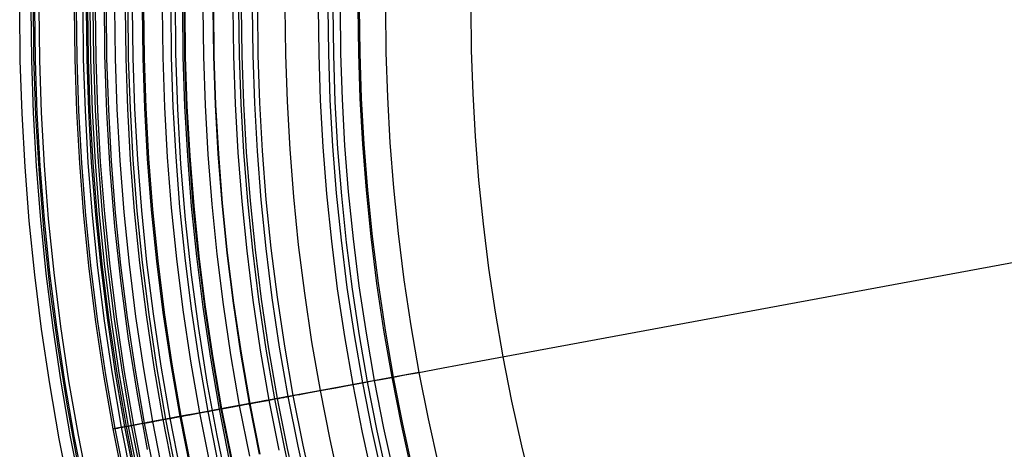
# Model space of a CAD drawing. Header units: millimetres. Extents: x -14 to 488, y -50 to 50.
# Tile 7 of 256: x 56 to 77, y -9 to 0. Entities that reach past the tile are written whole.
import ezdxf

# ---------------------------------------------------------------- set-up
doc = ezdxf.new("R2010")
doc.units = ezdxf.units.MM
doc.header["$MEASUREMENT"] = 0
doc.layers.add('Default', color=7, linetype='Continuous')

msp = doc.modelspace()

# ---------------------------------------------------------------- linework, layer by layer
at = {"layer": 'Default'}
for points in [[(58.91640678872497, 16.57342050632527), (58.50353097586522, 15.35367733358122), (58.12231969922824, 14.12358586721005), (57.77302872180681, 12.88391395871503), (57.455885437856, 11.63554118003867), (57.1711101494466, 10.37937503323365), (56.91892315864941, 9.116323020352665), (56.70060610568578, 7.854046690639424), (56.51485030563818, 6.586652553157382), (56.36175680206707, 5.31493768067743), (56.24142663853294, 4.039699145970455), (56.15469914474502, 2.775219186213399), (56.10017585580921, 1.508902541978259), (56.077885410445, 0.2415819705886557), (56.08785644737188, -1.02590977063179), (56.12919900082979, -2.273042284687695), (56.20177977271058, -3.518748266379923), (56.3055437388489, -4.762242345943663), (56.4404358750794, -6.002739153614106), (56.60270614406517, -7.214366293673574), (56.79466798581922, -8.421641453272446), (57.01618993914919, -9.623843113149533)], [(60.33087960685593, 16.07415384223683), (59.93044148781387, 14.89115487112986), (59.56071402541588, 13.69811934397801), (59.22194527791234, 12.49579198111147), (58.91435578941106, 11.28502585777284), (58.63815922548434, 10.06670113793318), (58.39356925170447, 8.841697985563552), (58.18182889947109, 7.617447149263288), (58.00166890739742, 6.388232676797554), (57.85318727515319, 5.154827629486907), (57.73648200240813, 3.918005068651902), (57.65236713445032, 2.691616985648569), (57.59948633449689, 1.463447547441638), (57.5778673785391, 0.2343044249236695), (57.58753804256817, -0.9950047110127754), (57.62763517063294, -2.204567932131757), (57.6980294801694, -3.412747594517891), (57.79866760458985, -4.618781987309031), (57.92949617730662, -5.821909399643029), (58.08687812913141, -6.997036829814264), (58.27305720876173, -8.167943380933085), (58.48790591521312, -9.33392926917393)], [(60.33087960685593, 16.07415384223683), (59.93044148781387, 14.89115487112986), (59.56071402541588, 13.69811934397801), (59.22194527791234, 12.49579198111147), (58.91435578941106, 11.28502585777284), (58.63815922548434, 10.06670113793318), (58.39356925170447, 8.841697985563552), (58.18182889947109, 7.617447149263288), (58.00166890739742, 6.388232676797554), (57.85318727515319, 5.154827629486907), (57.73648200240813, 3.918005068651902), (57.65236713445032, 2.691616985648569), (57.59948633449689, 1.463447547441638), (57.5778673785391, 0.2343044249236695), (57.58753804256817, -0.9950047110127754), (57.62763517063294, -2.204567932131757), (57.6980294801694, -3.412747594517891), (57.79866760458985, -4.618781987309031), (57.92949617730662, -5.821909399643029), (58.08687812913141, -6.997036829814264), (58.27305720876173, -8.167943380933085), (58.48790591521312, -9.33392926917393)], [(61.74535242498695, 15.57488717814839), (61.35735199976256, 14.4286324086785), (60.99910835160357, 13.27265282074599), (60.67086183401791, 12.10767000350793), (60.37282614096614, 10.93451053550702), (60.10520830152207, 9.754027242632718), (59.86821534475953, 8.56707295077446), (59.66305169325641, 7.380847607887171), (59.48848750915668, 6.189812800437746), (59.34461774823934, 4.994717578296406), (59.23153736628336, 3.796310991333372), (59.15003512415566, 2.608014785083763), (59.0987968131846, 1.417992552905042), (59.07784934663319, 0.2270268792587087), (59.08721963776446, -0.9640996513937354), (59.12607134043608, -2.136093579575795), (59.1942791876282, -3.306746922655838), (59.29179147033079, -4.475321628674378), (59.4185564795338, -5.641079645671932), (59.57105011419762, -6.779707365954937), (59.7514464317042, -7.914245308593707), (59.959621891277, -9.044015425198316), (60.19545295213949, -10.16833966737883)], [(60.87359891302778, -9.43460706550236), (60.66269331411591, -8.365829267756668), (60.47843317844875, -7.300214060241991), (60.32039538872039, -6.238653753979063), (60.18812247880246, -5.18200674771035), (60.08112528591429, -4.131096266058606), (59.99888562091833, -3.086709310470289), (59.94085893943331, -2.049595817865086), (59.90647699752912, -1.020468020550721), (59.89515047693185, 2.369244e-10)], [(61.27723283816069, -9.349976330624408), (61.06821911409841, -8.290785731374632), (60.88561183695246, -7.23472935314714), (60.7289916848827, -6.182691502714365), (60.59790529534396, -5.135522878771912), (60.49186789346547, -4.094039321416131), (60.41036593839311, -3.059020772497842), (60.35285977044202, -2.031210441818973), (60.31878624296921, -1.011314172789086), (60.30756132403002, 2.9643e-11)], [(62.0150566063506, -10.29355281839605), (61.78192246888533, -9.24415704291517), (61.57527427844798, -8.196953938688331), (61.39473367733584, -7.152849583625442), (61.23988608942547, -6.112718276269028), (61.11028328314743, -5.077401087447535), (61.00544597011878, -4.047704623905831), (60.92486642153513, -3.024400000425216), (60.8680110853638, -2.008222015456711), (60.83432318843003, -0.999868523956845), (60.82322530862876, 5.98522e-11)], [(62.58193730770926, -10.16049736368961), (62.3518166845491, -9.124666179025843), (62.14783964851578, -8.090999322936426), (61.96963273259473, -7.060391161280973), (61.8167867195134, -6.033704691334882), (61.68885917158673, -5.011770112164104), (61.58537699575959, -3.995383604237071), (61.50583902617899, -2.985306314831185), (61.44971860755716, -1.982263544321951), (61.41646616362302, -0.9869441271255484), (61.40551173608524, 9.41877e-11)], [(63.26618680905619, -9.99989368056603), (63.03970362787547, -8.9804355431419), (62.83895079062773, -7.96310752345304), (62.66356073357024, -6.948789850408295), (62.51313070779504, -5.938331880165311), (62.38722526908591, -4.93255068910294), (62.28537880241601, -3.932229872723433), (62.20709806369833, -2.938118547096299), (62.15186472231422, -1.950930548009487), (62.11913788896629, -0.9713438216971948), (62.10835661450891, 1.279265e-10)], [(63.46697221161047, -9.952766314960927), (63.24155639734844, -8.93811266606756), (63.04174966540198, -7.925579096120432), (62.86718618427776, -6.916041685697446), (62.71746510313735, -5.910345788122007), (62.59215302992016, -4.90930462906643), (62.49078654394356, -3.91369811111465), (62.41287472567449, -2.924271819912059), (62.35790168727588, -1.941736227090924), (62.32532908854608, -0.9667660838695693), (62.31459862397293, 1.9126487e-09)], [(62.41041629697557, 1.9181929e-09), (62.42176128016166, -0.9939708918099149), (62.45587220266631, -1.987419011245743), (62.51270165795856, -2.979826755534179), (62.59220223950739, -3.970676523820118), (62.69432654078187, -4.959450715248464), (62.819027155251, -5.945631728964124), (62.96625667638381, -6.928701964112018), (63.13596769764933, -7.908143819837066), (63.34023174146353, -8.941914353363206), (63.56954310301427, -9.970416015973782)], [(62.56262649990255, 1.935108e-09), (62.57329586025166, -0.9612608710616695), (62.60568297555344, -1.930679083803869), (62.66034297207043, -2.907619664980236), (62.73781112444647, -3.891411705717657), (62.83860038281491, -4.881348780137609), (62.96319887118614, -5.876689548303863), (63.11206737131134, -6.876658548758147), (63.28563680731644, -7.88044718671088), (63.48430574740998, -8.887214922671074), (63.70843793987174, -9.896090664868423)], [(64.0822318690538, -9.808355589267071), (63.86008674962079, -8.80842416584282), (63.66317913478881, -7.810582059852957), (63.49114850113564, -6.815692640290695), (63.34359981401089, -5.824588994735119), (63.22010596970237, -4.838072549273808), (63.1202102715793, -3.856911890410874), (63.04342892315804, -2.88184178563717), (62.98925352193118, -1.913562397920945), (62.95715353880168, -0.9527386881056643), (62.94657876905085, 1.917952e-09)], [(64.11140311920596, -9.801508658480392), (63.88941307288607, -8.80227525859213), (63.69264291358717, -7.805129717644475), (63.52073236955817, -6.810934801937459), (63.3732866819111, -5.820523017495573), (63.24987904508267, -4.834695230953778), (63.15005308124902, -3.854219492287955), (63.07332533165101, -2.879830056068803), (63.01918774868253, -1.912226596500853), (62.98711017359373, -0.9520736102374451), (62.97654278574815, 1.562522e-10)], [(63.52257876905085, 1.8922148e-09), (63.53301163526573, -0.9399538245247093), (63.56468086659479, -1.887884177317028), (63.61812928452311, -2.843170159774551), (63.69388029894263, -3.805155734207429), (63.79243549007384, -4.773150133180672), (63.9142721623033, -5.746428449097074), (64.05984088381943, -6.724232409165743), (64.22956302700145, -7.705771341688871), (64.42382832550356, -8.690223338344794), (64.6429924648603, -9.676736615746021)], [(66.64033909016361, -10.20828402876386), (66.40640973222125, -9.262835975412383), (66.19661984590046, -8.318518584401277), (66.01066380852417, -7.37617430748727), (65.84820114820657, -6.436618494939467), (65.70885880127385, -5.500637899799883), (65.5922334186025, -4.568989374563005), (65.49789370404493, -3.642398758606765), (65.42538276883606, -2.721559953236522), (65.37422048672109, -1.807134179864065), (65.34390583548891, -0.8997494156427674), (65.33391921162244, 1.772949e-10)], [(66.64033909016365, -10.20828402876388), (66.40640973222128, -9.262835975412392), (66.19661984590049, -8.318518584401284), (66.0106638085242, -7.376174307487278), (65.8482011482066, -6.436618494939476), (65.70885880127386, -5.500637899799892), (65.59223341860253, -4.568989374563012), (65.49789370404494, -3.64239875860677), (65.42538276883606, -2.721559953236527), (65.3742204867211, -1.807134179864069), (65.34390583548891, -0.89974941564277), (65.33391921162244, 1.772949e-10)], [(56.85885814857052, -10.27638581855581), (56.6291350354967, -9.112249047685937), (56.42843475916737, -7.951557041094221), (56.25629645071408, -6.795281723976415), (56.11222182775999, -5.644358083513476), (55.99567808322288, -4.499682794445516), (55.90610079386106, -3.362113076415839), (55.84289682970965, -2.232465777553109), (55.80544724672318, -1.111516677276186), (55.79311014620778, -6.1e-15)], [(57.09779775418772, -10.22628687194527), (56.86919457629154, -9.067825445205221), (56.66947274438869, -7.912791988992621), (56.49817363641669, -6.762153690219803), (56.35480139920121, -5.616840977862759), (56.23882582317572, -4.477746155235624), (56.14968523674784, -3.345722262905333), (56.08678940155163, -2.221582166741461), (56.04952239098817, -1.106097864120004), (56.03724543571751, -6.1e-15)], [(57.17344428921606, -10.21042591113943), (56.94519567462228, -9.053761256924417), (56.74578361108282, -7.900519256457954), (56.57475018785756, -6.751665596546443), (56.43160032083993, -5.608129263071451), (56.31580462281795, -4.470801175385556), (56.2268022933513, -3.340533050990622), (56.16400400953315, -2.218136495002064), (56.12679480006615, -1.104382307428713), (56.11453688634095, -6.1e-15)], [(57.26091742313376, -10.192085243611), (57.03307880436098, -9.037498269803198), (56.83402493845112, -7.886327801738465), (56.66329873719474, -6.739537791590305), (56.52040600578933, -5.598055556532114), (56.40481830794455, -4.462770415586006), (56.31597585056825, -3.334532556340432), (56.25329036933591, -2.214152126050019), (56.21614799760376, -1.102398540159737), (56.20391210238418, -6.1e-15)], [(57.99376211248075, -10.03842822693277), (57.76935841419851, -8.901247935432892), (57.5733055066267, -7.767432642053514), (57.40515319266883, -6.637931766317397), (57.26441472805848, -5.513658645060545), (57.1505696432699, -4.395489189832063), (57.06306658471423, -3.284260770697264), (57.00132615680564, -2.180771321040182), (56.96474374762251, -1.085778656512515), (56.95269232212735, -6.4e-15)], [(58.0329815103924, -10.03020501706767), (57.80876163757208, -8.893956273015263), (57.61286933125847, -7.761069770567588), (57.44485476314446, -6.632494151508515), (57.30423158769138, -5.509142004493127), (57.19047976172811, -4.391888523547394), (57.10304838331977, -3.281570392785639), (57.04135853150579, -2.178984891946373), (57.00480608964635, -1.084889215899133), (56.99276453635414, -6.1e-15)], [(58.17023220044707, -10.00142738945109), (57.94665563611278, -8.868438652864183), (57.75132536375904, -7.738802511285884), (57.5837928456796, -6.613464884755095), (57.44357313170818, -5.493335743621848), (57.33014767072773, -4.379287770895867), (57.2429671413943, -3.27215525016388), (57.18145428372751, -2.172733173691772), (57.14500671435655, -1.081776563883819), (57.13299970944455, -5.9e-15)], [(58.23963543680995, -9.986875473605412), (58.01638417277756, -8.85553521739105), (57.82133810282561, -7.727542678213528), (57.654049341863, -6.603842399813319), (57.5140336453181, -5.485343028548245), (57.40077321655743, -4.372915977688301), (57.31371953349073, -3.267394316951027), (57.25229617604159, -2.169571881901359), (57.21590163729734, -1.080202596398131), (57.20391210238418, -6e-15)], [(58.27101776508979, -9.980295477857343), (58.04791359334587, -8.84970062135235), (57.85299603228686, -7.722451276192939), (57.68581749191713, -6.59949136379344), (57.54589404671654, -5.48172893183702), (57.43270824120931, -4.370034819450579), (57.34571191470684, -3.265241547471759), (57.28432902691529, -2.168142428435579), (57.24795846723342, -1.079490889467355), (57.23597683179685, -5.9e-15)], [(58.31633499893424, -9.970793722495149), (58.09344323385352, -8.841275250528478), (57.89871124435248, -7.71509910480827), (57.73169186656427, -6.593208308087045), (57.59190163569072, -5.476510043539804), (57.47882358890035, -4.365874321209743), (57.39191008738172, -3.262132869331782), (57.33058563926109, -2.16607824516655), (57.29424970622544, -1.078463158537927), (57.28227947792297, -6e-15)], [(58.38122627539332, -9.957187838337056), (58.1586386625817, -8.82921067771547), (57.964172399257, -7.704571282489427), (57.79738093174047, -6.584211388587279), (57.65778145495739, -5.469036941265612), (57.54485771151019, -4.359916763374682), (57.45806280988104, -3.257681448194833), (57.39682204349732, -2.163122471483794), (57.3605356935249, -1.076991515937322), (57.34858179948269, -5.9e-15)], [(58.4261846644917, -9.947761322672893), (58.20380777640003, -8.820852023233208), (58.00952561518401, -7.697277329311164), (57.84289204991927, -6.577978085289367), (57.70342473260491, -5.463859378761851), (57.5906078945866, -4.355789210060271), (57.50389516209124, -3.254597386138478), (57.44271237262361, -2.161074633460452), (57.40646037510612, -1.075971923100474), (57.39451779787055, -6.2e-15)], [(58.65280866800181, -9.900244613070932), (58.43149399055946, -8.778718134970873), (58.23813984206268, -7.660510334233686), (58.07230222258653, -6.546557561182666), (57.93350108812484, -5.437760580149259), (57.82122313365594, -4.334983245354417), (57.73492459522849, -3.239051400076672), (57.67403405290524, -2.150751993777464), (57.63795521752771, -1.070832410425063), (57.62606968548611, -6e-15)], [(58.82778640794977, -9.863556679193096), (58.60729186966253, -8.746186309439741), (58.41465424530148, -7.632122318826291), (58.24943118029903, -6.522297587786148), (58.11114440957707, -5.417609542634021), (57.9992825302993, -4.318918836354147), (57.91330379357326, -3.227048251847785), (57.85263889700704, -2.142781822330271), (57.81669376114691, -1.066864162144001), (57.80485227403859, -5.9e-15)], [(59.04633773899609, -9.817732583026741), (58.82686757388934, -8.70555329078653), (58.63512490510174, -7.596665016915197), (58.47066943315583, -6.49199630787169), (58.33302511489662, -5.392440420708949), (58.22168292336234, -4.298854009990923), (58.13610362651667, -3.212056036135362), (58.07572056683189, -2.132826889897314), (58.03994242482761, -1.061907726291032), (58.02815595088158, -6e-15)], [(59.10100822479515, -9.806269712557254), (58.88179430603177, -8.695388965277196), (58.69027550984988, -7.587795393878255), (58.52601205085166, -6.484416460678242), (58.38852844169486, -5.386144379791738), (58.27731624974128, -4.293834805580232), (58.19183687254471, -3.208305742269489), (58.13152431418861, -2.130336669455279), (58.0957879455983, -1.06066787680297), (58.08401523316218, -6.1e-15)], [(59.19446500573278, -9.78667444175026), (58.97568912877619, -8.678013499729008), (58.78455303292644, -7.572633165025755), (58.62061781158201, -6.471459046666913), (58.48340892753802, -5.375381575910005), (58.37241896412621, -4.285254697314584), (58.28711039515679, -3.20189478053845), (58.22691835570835, -2.126079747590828), (58.19125339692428, -1.05854840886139), (58.17950420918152, -5.8e-15)], [(59.39990263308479, -9.743599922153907), (59.18208966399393, -8.639818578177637), (58.99179482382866, -7.539303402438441), (58.82858113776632, -6.442975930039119), (58.69197615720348, -5.351722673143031), (58.58147469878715, -4.266393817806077), (58.49654160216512, -3.187802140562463), (58.43661448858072, -2.116722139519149), (58.40110650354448, -1.053889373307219), (58.3894090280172, -5.2e-15)], [(59.42634784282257, -9.738055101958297), (59.20865882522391, -8.6349018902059), (59.0184722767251, -7.535012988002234), (58.85535147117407, -6.439309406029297), (58.71882422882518, -5.348677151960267), (58.60838565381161, -4.263965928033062), (58.52350089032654, -3.185988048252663), (58.46360787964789, -2.115517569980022), (58.42812010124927, -1.053289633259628), (58.41642928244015, -5.8e-15)], [(59.81538500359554, -9.656484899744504), (59.59951944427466, -8.562572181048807), (59.41092598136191, -7.471896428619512), (59.24917154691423, -6.385370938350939), (59.11378791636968, -5.303874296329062), (59.00427442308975, -4.228249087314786), (58.92010069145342, -3.159300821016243), (58.86070937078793, -2.097797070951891), (58.82551885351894, -1.044466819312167), (58.81392596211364, -5.8e-15)], [(59.81540091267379, -9.656481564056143), (59.59953542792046, -8.562569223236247), (59.41094203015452, -7.47189384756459), (59.24918765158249, -6.385368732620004), (59.11380406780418, -5.303872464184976), (59.00429061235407, -4.228247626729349), (58.9201169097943, -3.159299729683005), (58.86072560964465, -2.097796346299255), (58.82553510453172, -1.04446645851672), (58.813942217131, -5.8e-15)], [(59.98902115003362, -9.620078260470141), (59.77396944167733, -8.530289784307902), (59.58608700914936, -7.443726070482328), (59.42494241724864, -6.361296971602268), (59.29006920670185, -5.283877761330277), (59.1809685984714, -4.212307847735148), (59.09711221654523, -3.147389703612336), (59.03794481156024, -2.089888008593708), (59.0028869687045, -1.040528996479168), (58.99133778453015, -6.2e-15)], [(60.23056312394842, -9.569433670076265), (60.01664354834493, -8.48538235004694), (59.82975021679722, -7.404538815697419), (59.66945396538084, -6.327808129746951), (59.53529079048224, -5.256060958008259), (59.42676453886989, -4.190132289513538), (59.34334961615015, -3.13082037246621), (59.28449369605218, -2.078885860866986), (59.24962041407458, -1.035051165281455), (59.23813203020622, -5.7e-15)], [(60.26599998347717, -9.562003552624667), (60.05224650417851, -8.47879393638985), (59.86549828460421, -7.398789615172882), (59.70532649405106, -6.322894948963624), (59.57126748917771, -5.251979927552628), (59.46282550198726, -4.186878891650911), (59.37947534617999, -3.128389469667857), (59.32066512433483, -2.077271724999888), (59.2858189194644, -1.034247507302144), (59.27433945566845, -5.7e-15)], [(60.2803349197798, -9.558997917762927), (60.06664862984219, -8.476128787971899), (59.87995911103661, -7.396463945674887), (59.71983766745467, -6.320907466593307), (59.58582080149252, -5.250329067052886), (59.47741290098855, -4.185562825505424), (59.3940889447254, -3.127406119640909), (59.33529720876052, -2.076618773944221), (59.30046195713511, -1.03392241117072), (59.28898610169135, -5.9e-15)], [(60.65385185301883, -9.480681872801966), (60.44191627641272, -8.406684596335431), (60.25675628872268, -7.335865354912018), (60.09794670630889, -6.269120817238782), (59.96502782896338, -5.207313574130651), (59.8575081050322, -4.151270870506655), (59.77486681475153, -3.101783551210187), (59.71655675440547, -2.059605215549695), (59.68200690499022, -1.025451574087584), (59.67062507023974, -5.7e-15)], [(60.86356071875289, -9.436711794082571), (60.65260806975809, -8.367695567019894), (60.4683068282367, -7.301842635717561), (60.31023378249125, -6.240045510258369), (60.17793136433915, -5.183162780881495), (60.07091030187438, -4.132017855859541), (59.98865229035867, -3.087397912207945), (59.93061266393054, -2.05005305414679), (59.89622305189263, -1.02069567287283), (59.88489400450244, -5.6e-15)], [(61.62976816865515, -10.38398582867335), (61.39458585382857, -9.325370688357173), (61.1861221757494, -8.268967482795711), (61.0039954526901, -7.215690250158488), (60.84778746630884, -6.1664209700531), (60.7170460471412, -5.122008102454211), (60.61128769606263, -4.083265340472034), (60.53000022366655, -3.050970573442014), (60.47264539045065, -2.02586505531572), (60.43866153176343, -1.008652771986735), (60.4274661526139, -5.7e-15)], [(61.6850967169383, -10.37099938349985), (61.45020852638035, -9.313708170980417), (61.24200555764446, -8.258626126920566), (61.0601066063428, -7.206666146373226), (60.90409397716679, -6.158709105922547), (60.77351606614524, -5.115602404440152), (60.66788997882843, -4.078158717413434), (60.58670416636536, -3.047154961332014), (60.52942106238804, -2.023331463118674), (60.49547970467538, -1.007391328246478), (60.48429832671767, -5.6e-15)], [(61.90914202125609, -10.31841256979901), (61.67544484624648, -9.266482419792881), (61.46829758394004, -8.216750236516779), (61.2873209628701, -7.170124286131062), (61.13209940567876, -6.127480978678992), (61.0021835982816, -5.089663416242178), (60.89709309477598, -4.057480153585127), (60.81631894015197, -3.031704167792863), (60.75932629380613, -2.013072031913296), (60.72555703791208, -1.002283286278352), (60.71443235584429, -5.9e-15)]]:
    msp.add_lwpolyline(points, dxfattribs=at)
at = {"layer": 'Default', "extrusion": (-0.02060337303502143, 0.9997877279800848, 0)}
for points in [[(-59.05481336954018, 25.33432753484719), (-59.05444382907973, 25.30103361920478), (-59.05332207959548, 25.2674571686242), (-59.0514288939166, 25.23362017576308), (-59.04874573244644, 25.19954587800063), (-59.04525482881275, 25.16525874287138), (-59.04093927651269, 25.13078444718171), (-59.03578311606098, 25.09614984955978), (-59.02977142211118, 25.06138295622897), (-59.0228903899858, 25.0265128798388), (-59.01512742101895, 24.99156979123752), (-59.00647120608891, 24.95658486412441), (-58.99691180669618, 24.92159021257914), (-58.98644073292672, 24.88661882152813), (-58.97505101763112, 24.85170447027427), (-58.96273728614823, 24.81688164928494), (-58.94949582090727, 24.78218547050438), (-58.93532462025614, 24.74765157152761), (-58.92022345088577, 24.71331601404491), (-58.9041938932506, 24.67921517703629), (-58.88723937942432, 24.64538564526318), (-58.86936522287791, 24.61186409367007), (-58.85057863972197, 24.57868716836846), (-58.83088876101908, 24.54589136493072), (-58.81030663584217, 24.51351290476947), (-58.78884522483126, 24.48158761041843), (-58.76651938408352, 24.45015078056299), (-58.74334583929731, 24.4192370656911), (-58.71934315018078, 24.38888034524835), (-58.6945316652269, 24.35911360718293), (-58.66893346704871, 24.3299688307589), (-58.64257230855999, 24.30147687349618), (-58.61547354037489, 24.27366736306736), (-58.58766402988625, 24.24656859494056), (-58.55917207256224, 24.22020743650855), (-58.53002729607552, 24.19460923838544), (-58.50026055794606, 24.16979775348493), (-58.469903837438, 24.14579506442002), (-58.43899012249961, 24.12262151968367), (-58.40755329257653, 24.10029567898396), (-58.37562799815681, 24.07883426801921), (-58.34324953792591, 24.05825214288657), (-58.31045373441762, 24.03856226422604), (-58.27727680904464, 24.01977568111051), (-58.24375525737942, 24.00190152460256), (-58.20992572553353, 23.98494701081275), (-58.17582488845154, 23.96891745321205), (-58.141489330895, 23.95381628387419), (-58.10695543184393, 23.93964508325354), (-58.07225925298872, 23.92640361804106), (-58.03743643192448, 23.91408988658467), (-58.00252208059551, 23.90270017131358), (-57.96755068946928, 23.89222909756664), (-57.93255603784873, 23.88266969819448), (-57.89757111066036, 23.87401348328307), (-57.86262802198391, 23.86625051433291), (-57.82775794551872, 23.85936948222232), (-57.79299105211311, 23.85335778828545), (-57.75835645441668, 23.84820162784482), (-57.72388215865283, 23.84388607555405), (-57.68959502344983, 23.84039517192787), (-57.65552072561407, 23.83771201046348), (-57.62168373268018, 23.83581882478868), (-57.58810728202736, 23.83469707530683), (-57.55481336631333, 23.83432753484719), (-57.52151945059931, 23.83469707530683), (-57.48794299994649, 23.83581882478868), (-57.45410600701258, 23.83771201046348), (-57.42003170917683, 23.84039517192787), (-57.38574457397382, 23.84388607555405), (-57.35127027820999, 23.84820162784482), (-57.31663568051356, 23.85335778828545), (-57.28186878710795, 23.85936948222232), (-57.24699871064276, 23.86625051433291), (-57.21205562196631, 23.87401348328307), (-57.17707069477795, 23.88266969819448), (-57.14207604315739, 23.89222909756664), (-57.10710465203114, 23.90270017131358), (-57.07219030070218, 23.91408988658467), (-57.03736747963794, 23.92640361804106), (-57.00267130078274, 23.93964508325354), (-56.96813740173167, 23.95381628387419), (-56.93380184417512, 23.96891745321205), (-56.89970100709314, 23.98494701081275), (-56.86587147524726, 24.00190152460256), (-56.83234992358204, 24.01977568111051), (-56.79917299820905, 24.03856226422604), (-56.76637719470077, 24.05825214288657), (-56.73399873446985, 24.07883426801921), (-56.70207344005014, 24.10029567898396), (-56.67063661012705, 24.12262151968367), (-56.63972289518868, 24.14579506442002), (-56.60936617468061, 24.16979775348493), (-56.57959943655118, 24.19460923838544), (-56.55045466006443, 24.22020743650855), (-56.52196270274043, 24.24656859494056), (-56.49415319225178, 24.27366736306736), (-56.46705442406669, 24.30147687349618), (-56.44069326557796, 24.3299688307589), (-56.4150950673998, 24.35911360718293), (-56.3902835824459, 24.38888034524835), (-56.36628089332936, 24.4192370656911), (-56.34310734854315, 24.45015078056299), (-56.32078150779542, 24.48158761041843), (-56.2993200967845, 24.51351290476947), (-56.27873797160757, 24.54589136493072), (-56.25904809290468, 24.57868716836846), (-56.24026150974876, 24.61186409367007), (-56.22238735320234, 24.64538564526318), (-56.20543283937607, 24.67921517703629), (-56.18940328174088, 24.71331601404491), (-56.17430211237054, 24.74765157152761), (-56.1601309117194, 24.78218547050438), (-56.14688944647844, 24.81688164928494), (-56.13457571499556, 24.85170447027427), (-56.12318599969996, 24.88661882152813), (-56.1127149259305, 24.92159021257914), (-56.10315552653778, 24.95658486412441), (-56.09449931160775, 24.99156979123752), (-56.08673634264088, 25.0265128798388), (-56.0798553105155, 25.06138295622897), (-56.07384361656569, 25.09614984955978), (-56.06868745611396, 25.13078444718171), (-56.06437190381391, 25.16525874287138), (-56.06088100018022, 25.19954587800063), (-56.05819783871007, 25.23362017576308), (-56.05630465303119, 25.2674571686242), (-56.05518290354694, 25.30103361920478), (-56.0548133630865, 25.33432753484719)], [(-56.0548133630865, 25.33432753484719), (-56.05518290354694, 25.3676214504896), (-56.05630465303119, 25.40119790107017), (-56.05819783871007, 25.43503489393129), (-56.06088100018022, 25.46910919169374), (-56.06437190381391, 25.50339632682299), (-56.06868745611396, 25.53787062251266), (-56.07384361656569, 25.57250522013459), (-56.0798553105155, 25.6072721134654), (-56.08673634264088, 25.64214218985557), (-56.09449931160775, 25.67708527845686), (-56.10315552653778, 25.71207020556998), (-56.1127149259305, 25.74706485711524), (-56.12318599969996, 25.78203624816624), (-56.13457571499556, 25.81695059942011), (-56.14688944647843, 25.85177342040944), (-56.16013091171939, 25.88646959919), (-56.17430211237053, 25.92100349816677), (-56.18940328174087, 25.95533905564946), (-56.20543283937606, 25.98943989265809), (-56.22238735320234, 26.02326942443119), (-56.24026150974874, 26.0567909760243), (-56.25904809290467, 26.08996790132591), (-56.27873797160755, 26.12276370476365), (-56.29932009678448, 26.1551421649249), (-56.32078150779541, 26.18706745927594), (-56.34310734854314, 26.21850428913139), (-56.36628089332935, 26.24941800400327), (-56.39028358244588, 26.27977472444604), (-56.41509506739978, 26.30954146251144), (-56.44069326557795, 26.33868623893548), (-56.46705442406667, 26.3671781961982), (-56.49415319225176, 26.39498770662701), (-56.5219627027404, 26.42208647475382), (-56.5504546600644, 26.44844763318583), (-56.57959943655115, 26.47404583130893), (-56.60936617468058, 26.49885731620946), (-56.63972289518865, 26.52286000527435), (-56.67063661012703, 26.5460335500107), (-56.70207344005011, 26.56835939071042), (-56.73399873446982, 26.58982080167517), (-56.76637719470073, 26.61040292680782), (-56.79917299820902, 26.63009280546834), (-56.83234992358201, 26.64887938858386), (-56.86587147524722, 26.66675354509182), (-56.89970100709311, 26.68370805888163), (-56.93380184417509, 26.69973761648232), (-56.96813740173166, 26.71483878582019), (-57.00267130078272, 26.72900998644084), (-57.03736747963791, 26.74225145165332), (-57.07219030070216, 26.75456518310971), (-57.10710465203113, 26.7659548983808), (-57.14207604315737, 26.77642597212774), (-57.17707069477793, 26.7859853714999), (-57.2120556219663, 26.79464158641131), (-57.24699871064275, 26.80240455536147), (-57.28186878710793, 26.80928558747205), (-57.31663568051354, 26.81529728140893), (-57.35127027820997, 26.82045344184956), (-57.3857445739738, 26.82476899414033), (-57.42003170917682, 26.82825989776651), (-57.45410600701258, 26.8309430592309), (-57.48794299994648, 26.8328362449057), (-57.52151945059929, 26.83395799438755), (-57.55481336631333, 26.8343275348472), (-57.58810728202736, 26.83395799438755), (-57.62168373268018, 26.8328362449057), (-57.65552072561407, 26.8309430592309), (-57.68959502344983, 26.82825989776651), (-57.72388215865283, 26.82476899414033), (-57.75835645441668, 26.82045344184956), (-57.79299105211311, 26.81529728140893), (-57.82775794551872, 26.80928558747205), (-57.86262802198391, 26.80240455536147), (-57.89757111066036, 26.79464158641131), (-57.93255603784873, 26.7859853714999), (-57.96755068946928, 26.77642597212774), (-58.00252208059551, 26.7659548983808), (-58.03743643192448, 26.75456518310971), (-58.07225925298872, 26.74225145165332), (-58.10695543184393, 26.72900998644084), (-58.141489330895, 26.71483878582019), (-58.17582488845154, 26.69973761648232), (-58.20992572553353, 26.68370805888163), (-58.24375525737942, 26.66675354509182), (-58.27727680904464, 26.64887938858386), (-58.31045373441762, 26.63009280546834), (-58.34324953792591, 26.61040292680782), (-58.37562799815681, 26.58982080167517), (-58.40755329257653, 26.56835939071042), (-58.43899012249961, 26.5460335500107), (-58.469903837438, 26.52286000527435), (-58.50026055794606, 26.49885731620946), (-58.53002729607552, 26.47404583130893), (-58.55917207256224, 26.44844763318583), (-58.58766402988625, 26.42208647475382), (-58.61547354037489, 26.39498770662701), (-58.64257230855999, 26.3671781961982), (-58.66893346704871, 26.33868623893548), (-58.6945316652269, 26.30954146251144), (-58.71934315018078, 26.27977472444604), (-58.74334583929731, 26.24941800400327), (-58.76651938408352, 26.21850428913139), (-58.78884522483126, 26.18706745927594), (-58.81030663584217, 26.1551421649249), (-58.83088876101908, 26.12276370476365), (-58.85057863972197, 26.08996790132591), (-58.86936522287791, 26.0567909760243), (-58.88723937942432, 26.02326942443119), (-58.9041938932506, 25.98943989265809), (-58.92022345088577, 25.95533905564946), (-58.93532462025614, 25.92100349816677), (-58.94949582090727, 25.88646959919), (-58.96273728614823, 25.85177342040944), (-58.97505101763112, 25.81695059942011), (-58.98644073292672, 25.78203624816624), (-58.99691180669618, 25.74706485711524), (-59.00647120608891, 25.71207020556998), (-59.01512742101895, 25.67708527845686), (-59.0228903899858, 25.64214218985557), (-59.02977142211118, 25.6072721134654), (-59.03578311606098, 25.57250522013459), (-59.04093927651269, 25.53787062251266), (-59.04525482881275, 25.50339632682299), (-59.04874573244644, 25.46910919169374), (-59.0514288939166, 25.43503489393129), (-59.05332207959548, 25.40119790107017), (-59.05444382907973, 25.3676214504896), (-59.05481336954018, 25.33432753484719)]]:
    msp.add_lwpolyline(points, dxfattribs=at)
at = {"layer": 'Default', "extrusion": (-0.120553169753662, 0.9927068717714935, 0)}
msp.add_lwpolyline([(-58.30515929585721, 25.3343275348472), (-58.30478975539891, 25.30103361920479), (-58.30366800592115, 25.26745716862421), (-58.30177482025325, 25.23362017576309), (-58.29909165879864, 25.19954587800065), (-58.29560075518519, 25.1652587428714), (-58.29128520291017, 25.13078444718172), (-58.28612904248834, 25.09614984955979), (-58.28011734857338, 25.06138295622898), (-58.27323631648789, 25.02651287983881), (-58.26547334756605, 24.99156979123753), (-58.25681713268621, 24.95658486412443), (-58.2472577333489, 24.92159021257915), (-58.23678665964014, 24.88661882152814), (-58.22539694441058, 24.85170447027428), (-58.21308321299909, 24.81688164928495), (-58.1998417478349, 24.78218547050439), (-58.18567054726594, 24.74765157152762), (-58.17056937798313, 24.71331601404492), (-58.1545398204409, 24.6792151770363), (-58.13758530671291, 24.64538564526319), (-58.11971115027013, 24.61186409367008), (-58.10092456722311, 24.57868716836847), (-58.08123468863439, 24.54589136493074), (-58.0606525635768, 24.51351290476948), (-58.03919115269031, 24.48158761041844), (-58.01686531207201, 24.450150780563), (-57.99369176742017, 24.41923706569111), (-57.9696890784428, 24.38888034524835), (-57.94487759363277, 24.35911360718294), (-57.91927939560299, 24.3299688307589), (-57.89291823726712, 24.30147687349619), (-57.86581946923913, 24.27366736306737), (-57.83800995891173, 24.24656859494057), (-57.8095180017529, 24.22020743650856), (-57.78037322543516, 24.19460923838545), (-57.75060648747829, 24.16979775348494), (-57.72024976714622, 24.14579506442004), (-57.68933605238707, 24.12262151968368), (-57.65789922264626, 24.10029567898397), (-57.62597392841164, 24.07883426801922), (-57.59359546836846, 24.05825214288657), (-57.56079966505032, 24.03856226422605), (-57.52762273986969, 24.01977568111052), (-57.49410118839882, 24.00190152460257), (-57.46027165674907, 23.98494701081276), (-57.42617081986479, 23.96891745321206), (-57.39183526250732, 23.9538162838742), (-57.35730136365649, 23.93964508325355), (-57.32260518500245, 23.92640361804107), (-57.28778236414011, 23.91408988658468), (-57.25286801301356, 23.90270017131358), (-57.21789662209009, 23.89222909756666), (-57.18290197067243, 23.8826696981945), (-57.1479170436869, 23.87401348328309), (-57.11297395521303, 23.86625051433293), (-57.07810387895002, 23.85936948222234), (-57.04333698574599, 23.85335778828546), (-57.00870238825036, 23.84820162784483), (-56.9742280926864, 23.84388607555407), (-56.93994095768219, 23.84039517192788), (-56.905866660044, 23.8377120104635), (-56.87202966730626, 23.8358188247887), (-56.83845321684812, 23.83469707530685), (-56.80515930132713, 23.8343275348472), (-56.77186538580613, 23.83469707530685), (-56.738288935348, 23.8358188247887), (-56.70445194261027, 23.8377120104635), (-56.67037764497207, 23.84039517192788), (-56.63609050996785, 23.84388607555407), (-56.60161621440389, 23.84820162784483), (-56.56698161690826, 23.85335778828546), (-56.53221472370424, 23.85936948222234), (-56.49734464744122, 23.86625051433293), (-56.46240155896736, 23.87401348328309), (-56.42741663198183, 23.8826696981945), (-56.39242198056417, 23.89222909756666), (-56.35745058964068, 23.90270017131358), (-56.32253623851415, 23.91408988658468), (-56.28771341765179, 23.92640361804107), (-56.25301723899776, 23.93964508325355), (-56.21848334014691, 23.9538162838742), (-56.18414778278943, 23.96891745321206), (-56.15004694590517, 23.98494701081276), (-56.11621741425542, 24.00190152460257), (-56.08269586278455, 24.01977568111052), (-56.04951893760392, 24.03856226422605), (-56.01672313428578, 24.05825214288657), (-55.98434467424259, 24.07883426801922), (-55.95241938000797, 24.10029567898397), (-55.92098255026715, 24.12262151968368), (-55.890068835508, 24.14579506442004), (-55.85971211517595, 24.16979775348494), (-55.82994537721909, 24.19460923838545), (-55.80080060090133, 24.22020743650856), (-55.77230864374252, 24.24656859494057), (-55.74449913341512, 24.27366736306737), (-55.71740036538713, 24.30147687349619), (-55.69103920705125, 24.3299688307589), (-55.6654410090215, 24.35911360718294), (-55.64062952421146, 24.38888034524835), (-55.61662683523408, 24.41923706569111), (-55.59345329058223, 24.450150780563), (-55.57112744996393, 24.48158761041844), (-55.54966603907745, 24.51351290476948), (-55.52908391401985, 24.54589136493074), (-55.50939403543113, 24.57868716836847), (-55.49060745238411, 24.61186409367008), (-55.47273329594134, 24.64538564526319), (-55.45577878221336, 24.6792151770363), (-55.43974922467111, 24.71331601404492), (-55.42464805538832, 24.74765157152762), (-55.41047685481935, 24.78218547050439), (-55.39723538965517, 24.81688164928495), (-55.38492165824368, 24.85170447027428), (-55.37353194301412, 24.88661882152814), (-55.36306086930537, 24.92159021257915), (-55.35350146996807, 24.95658486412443), (-55.34484525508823, 24.99156979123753), (-55.33708228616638, 25.02651287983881), (-55.33020125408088, 25.06138295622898), (-55.32418956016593, 25.09614984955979), (-55.31903339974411, 25.13078444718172), (-55.31471784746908, 25.1652587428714), (-55.31122694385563, 25.19954587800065), (-55.30854378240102, 25.23362017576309), (-55.30665059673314, 25.26745716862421), (-55.30552884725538, 25.30103361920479), (-55.30515930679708, 25.3343275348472)], dxfattribs=at)
at = {"layer": 'Default', "extrusion": (-0.1205531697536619, 0.9927068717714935, 0)}
msp.add_lwpolyline([(-55.30515930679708, 25.3343275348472), (-55.30552884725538, 25.36762145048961), (-55.30665059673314, 25.40119790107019), (-55.30854378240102, 25.43503489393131), (-55.31122694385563, 25.46910919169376), (-55.31471784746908, 25.503396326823), (-55.31903339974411, 25.53787062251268), (-55.32418956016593, 25.5725052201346), (-55.33020125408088, 25.60727211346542), (-55.33708228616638, 25.64214218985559), (-55.34484525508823, 25.67708527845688), (-55.35350146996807, 25.71207020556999), (-55.36306086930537, 25.74706485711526), (-55.37353194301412, 25.78203624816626), (-55.38492165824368, 25.81695059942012), (-55.39723538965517, 25.85177342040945), (-55.41047685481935, 25.88646959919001), (-55.42464805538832, 25.92100349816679), (-55.43974922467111, 25.95533905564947), (-55.45577878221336, 25.98943989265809), (-55.47273329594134, 26.02326942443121), (-55.49060745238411, 26.05679097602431), (-55.50939403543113, 26.08996790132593), (-55.52908391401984, 26.12276370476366), (-55.54966603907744, 26.15514216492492), (-55.57112744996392, 26.18706745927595), (-55.59345329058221, 26.21850428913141), (-55.61662683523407, 26.24941800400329), (-55.64062952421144, 26.27977472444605), (-55.66544100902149, 26.30954146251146), (-55.69103920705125, 26.3386862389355), (-55.71740036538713, 26.36717819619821), (-55.74449913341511, 26.39498770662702), (-55.77230864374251, 26.42208647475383), (-55.80080060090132, 26.44844763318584), (-55.82994537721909, 26.47404583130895), (-55.85971211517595, 26.49885731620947), (-55.890068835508, 26.52286000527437), (-55.92098255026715, 26.54603355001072), (-55.95241938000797, 26.56835939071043), (-55.98434467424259, 26.58982080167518), (-56.01672313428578, 26.61040292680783), (-56.04951893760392, 26.63009280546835), (-56.08269586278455, 26.64887938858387), (-56.11621741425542, 26.66675354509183), (-56.15004694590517, 26.68370805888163), (-56.18414778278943, 26.69973761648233), (-56.21848334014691, 26.71483878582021), (-56.25301723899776, 26.72900998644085), (-56.28771341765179, 26.74225145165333), (-56.32253623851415, 26.75456518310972), (-56.35745058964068, 26.76595489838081), (-56.39242198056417, 26.77642597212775), (-56.42741663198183, 26.78598537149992), (-56.46240155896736, 26.79464158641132), (-56.49734464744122, 26.80240455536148), (-56.53221472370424, 26.80928558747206), (-56.56698161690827, 26.81529728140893), (-56.60161621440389, 26.82045344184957), (-56.63609050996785, 26.82476899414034), (-56.67037764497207, 26.82825989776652), (-56.70445194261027, 26.8309430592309), (-56.738288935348, 26.83283624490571), (-56.77186538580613, 26.83395799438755), (-56.80515930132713, 26.8343275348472), (-56.83845321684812, 26.83395799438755), (-56.87202966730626, 26.83283624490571), (-56.905866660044, 26.8309430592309), (-56.93994095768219, 26.82825989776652), (-56.9742280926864, 26.82476899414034), (-57.00870238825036, 26.82045344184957), (-57.04333698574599, 26.81529728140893), (-57.07810387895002, 26.80928558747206), (-57.11297395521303, 26.80240455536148), (-57.1479170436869, 26.79464158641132), (-57.18290197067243, 26.78598537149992), (-57.21789662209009, 26.77642597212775), (-57.25286801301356, 26.76595489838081), (-57.28778236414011, 26.75456518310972), (-57.32260518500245, 26.74225145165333), (-57.35730136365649, 26.72900998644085), (-57.39183526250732, 26.71483878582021), (-57.42617081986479, 26.69973761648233), (-57.46027165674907, 26.68370805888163), (-57.49410118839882, 26.66675354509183), (-57.52762273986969, 26.64887938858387), (-57.56079966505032, 26.63009280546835), (-57.59359546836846, 26.61040292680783), (-57.62597392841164, 26.58982080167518), (-57.65789922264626, 26.56835939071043), (-57.68933605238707, 26.54603355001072), (-57.72024976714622, 26.52286000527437), (-57.75060648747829, 26.49885731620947), (-57.78037322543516, 26.47404583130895), (-57.8095180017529, 26.44844763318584), (-57.83800995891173, 26.42208647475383), (-57.86581946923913, 26.39498770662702), (-57.89291823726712, 26.36717819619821), (-57.91927939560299, 26.3386862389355), (-57.94487759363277, 26.30954146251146), (-57.9696890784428, 26.27977472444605), (-57.99369176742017, 26.24941800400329), (-58.01686531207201, 26.21850428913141), (-58.03919115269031, 26.18706745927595), (-58.0606525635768, 26.15514216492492), (-58.08123468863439, 26.12276370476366), (-58.10092456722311, 26.08996790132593), (-58.11971115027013, 26.05679097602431), (-58.13758530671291, 26.02326942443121), (-58.1545398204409, 25.98943989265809), (-58.17056937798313, 25.95533905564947), (-58.18567054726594, 25.92100349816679), (-58.1998417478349, 25.88646959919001), (-58.21308321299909, 25.85177342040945), (-58.22539694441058, 25.81695059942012), (-58.23678665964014, 25.78203624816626), (-58.2472577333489, 25.74706485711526), (-58.25681713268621, 25.71207020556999), (-58.26547334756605, 25.67708527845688), (-58.27323631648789, 25.64214218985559), (-58.28011734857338, 25.60727211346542), (-58.28612904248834, 25.5725052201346), (-58.29128520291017, 25.53787062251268), (-58.29560075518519, 25.503396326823), (-58.29909165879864, 25.46910919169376), (-58.30177482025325, 25.43503489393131), (-58.30366800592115, 25.40119790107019), (-58.30478975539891, 25.36762145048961), (-58.30515929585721, 25.3343275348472)], dxfattribs=at)
at = {"layer": 'Default', "extrusion": (-0.1674724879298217, 0.9846244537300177, 0.04967545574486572)}
msp.add_lwpolyline([(-58.05390988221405, 73.45221309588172), (-57.15555667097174, 73.7145842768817)], dxfattribs=at)
at = {"layer": 'Default', "extrusion": (-0.1819630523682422, 0.9833053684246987, 0)}
msp.add_lwpolyline([(-60.5471283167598, 77.8078904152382), (-60.54841681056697, 77.81213994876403), (-60.54981218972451, 77.81639763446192), (-60.55131609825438, 77.820659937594), (-60.55293004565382, 77.82492318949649), (-60.55465539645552, 77.82918359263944), (-60.55649335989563, 77.83343722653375), (-60.55844497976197, 77.83768005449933), (-60.56051112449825, 77.84190793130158), (-60.56269247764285, 77.8461166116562), (-60.56498952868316, 77.85030175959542), (-60.56740256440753, 77.8544589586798), (-60.5699316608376, 77.8585837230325), (-60.57257667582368, 77.86267150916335), (-60.57533724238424, 77.86671772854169), (-60.5782127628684, 77.87071776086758), (-60.58120240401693, 77.87466696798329), (-60.58430509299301, 77.87856070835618), (-60.58751951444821, 77.88239435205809), (-60.59084410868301, 77.88616329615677), (-60.59427707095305, 77.88986298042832), (-60.59781635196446, 77.89348890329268), (-60.60145965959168, 77.89703663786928), (-60.60520446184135, 77.90050184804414), (-60.60904799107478, 77.90388030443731), (-60.61298724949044, 77.90716790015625), (-60.61701901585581, 77.91036066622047), (-60.62113985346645, 77.91345478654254), (-60.6253461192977, 77.91644661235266), (-60.62963397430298, 77.91933267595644), (-60.63399939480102, 77.92210970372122), (-60.63843818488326, 77.9247746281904), (-60.64294598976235, 77.92732459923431), (-60.64751830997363, 77.92975699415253), (-60.65215051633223, 77.9320694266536), (-60.65683786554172, 77.93425975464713), (-60.66157551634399, 77.93632608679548), (-60.66635854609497, 77.93826678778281), (-60.67118196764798, 77.94008048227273), (-60.67604074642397, 77.9417660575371), (-60.68092981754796, 77.9433226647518), (-60.68584410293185, 77.94474971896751), (-60.69077852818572, 77.94604689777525), (-60.69572803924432, 77.94721413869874), (-60.70068761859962, 77.94825163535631), (-60.70565230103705, 77.949159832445), (-60.71061718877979, 77.94993941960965), (-60.71557746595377, 77.95059132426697), (-60.720528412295, 77.95111670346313), (-60.72546541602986, 77.95151693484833), (-60.73038398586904, 77.95179360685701), (-60.73527976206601, 77.95194850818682), (-60.74014852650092, 77.95198361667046), (-60.7449862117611, 77.95190108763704), (-60.74978890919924, 77.95170324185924), (-60.7545528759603, 77.95139255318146), (-60.75927454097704, 77.95097163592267), (-60.76395050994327, 77.95044323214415), (-60.76857756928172, 77.94981019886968), (-60.77315268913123, 77.94907549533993), (-60.77767302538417, 77.94824217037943), (-60.78213592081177, 77.94731334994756), (-60.78653890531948, 77.94629222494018), (-60.7908796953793, 77.94518203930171), (-60.79515619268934, 77.9439860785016)], dxfattribs=at)
at = {"layer": 'Default'}
msp.add_polyline3d([(64.22956302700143, -7.705771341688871, 77.66399999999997), (62.08450430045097, -8.10271968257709, 69.83175999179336), (60.66269331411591, -8.36582926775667, 63.95388769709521), (60.16016133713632, -8.458824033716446, 61.59359473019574), (59.76281083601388, -8.532354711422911, 59.53461203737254), (59.18208966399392, -8.639818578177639, 56.06357526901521), (58.75276351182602, -8.719266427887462, 53.10630417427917), (58.43149399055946, -8.778718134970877, 50.45581197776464), (58.20188601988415, -8.821207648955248, 47.93838832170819), (58.04791359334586, -8.849700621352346, 45.37658040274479), (57.95928185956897, -8.866102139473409, 42.6587610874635), (57.94665563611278, -8.868438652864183, 39.92222995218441), (57.9735708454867, -8.863457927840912, 38.60826258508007), (58.02458631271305, -8.854017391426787, 37.36500558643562), (58.10092447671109, -8.839890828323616, 36.21909686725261), (58.14897158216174, -8.830999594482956, 35.69097245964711), (58.20380777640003, -8.820852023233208, 35.19717433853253), (58.26529521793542, -8.809473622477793, 34.7396040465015), (58.33276238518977, -8.796988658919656, 34.31660160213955), (58.40556156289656, -8.783516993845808, 33.92615445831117), (58.4830450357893, -8.76917848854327, 33.56625006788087), (58.56456508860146, -8.754093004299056, 33.23487588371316), (58.64947400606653, -8.738380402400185, 32.93001935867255), (58.73712407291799, -8.72216054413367, 32.64966794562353), (58.82686757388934, -8.70555329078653, 32.39180909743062), (58.91816825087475, -8.688657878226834, 32.15435132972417), (59.01093567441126, -8.67149104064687, 31.93488740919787), (59.10519087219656, -8.65404888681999, 31.73093116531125), (59.20095487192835, -8.636327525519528, 31.53999642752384), (59.29824870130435, -8.618323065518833, 31.35959702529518), (59.39709338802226, -8.600031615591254, 31.18724678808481), (59.59951944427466, -8.562572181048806, 30.85674912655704), (60.33601443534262, -8.426281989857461, 29.72012131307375), (60.44191627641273, -8.406684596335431, 29.54356217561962), (60.54667604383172, -8.387298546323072, 29.35963912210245), (60.64958560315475, -8.36825488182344, 29.16770980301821), (60.74989376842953, -8.349692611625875, 28.96726175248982), (60.84684935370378, -8.331750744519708, 28.75778250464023), (60.93970117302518, -8.314568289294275, 28.53875959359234), (60.98435342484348, -8.3063052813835, 28.42550911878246), (61.02769804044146, -8.298284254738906, 28.3096805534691), (61.06964112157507, -8.290522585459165, 28.19120983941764), (61.11008877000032, -8.283037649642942, 28.07003291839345), (61.1489470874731, -8.275846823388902, 27.94608573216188), (61.18612217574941, -8.268967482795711, 27.8193042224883), (61.22172959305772, -8.262378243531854, 27.68927827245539), (61.25582166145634, -8.25606942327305, 27.55568964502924), (61.28820962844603, -8.250075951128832, 27.41861210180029), (61.31870474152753, -8.244432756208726, 27.278119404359), (61.34711824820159, -8.23917476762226, 27.13428531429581), (61.37326139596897, -8.234336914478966, 26.98718359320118), (61.39694543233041, -8.229954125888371, 26.83688800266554), (61.41798160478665, -8.226061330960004, 26.68347230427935), (61.43618116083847, -8.222693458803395, 26.52701025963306), (61.45135534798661, -8.219885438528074, 26.36757563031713), (61.46331541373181, -8.217672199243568, 26.205242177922), (61.47187260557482, -8.216088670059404, 26.04008366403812), (61.4768381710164, -8.215169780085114, 25.87217385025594), (61.4780233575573, -8.214950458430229, 25.70158649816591), (61.47523941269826, -8.215465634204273, 25.52839536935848), (61.46829758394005, -8.216750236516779, 25.35267422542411), (61.45701219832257, -8.218838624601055, 25.17450544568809), (61.44120990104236, -8.221762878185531, 24.99400588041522), (61.42072041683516, -8.225554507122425, 24.81130099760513), (61.3953734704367, -8.230245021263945, 24.62651626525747), (61.36499878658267, -8.235865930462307, 24.43977715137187), (61.32942609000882, -8.242448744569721, 24.25120912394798), (61.28848510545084, -8.250024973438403, 24.06093765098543), (61.24200555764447, -8.258626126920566, 23.86908820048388), (61.18982158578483, -8.268282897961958, 23.67578687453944), (61.13178498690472, -8.27902271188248, 23.4811623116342), (61.06775197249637, -8.29087217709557, 23.28534378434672), (60.99757875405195, -8.303857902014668, 23.08846056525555), (60.92112154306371, -8.31800649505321, 22.89064192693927), (60.83823655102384, -8.333344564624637, 22.69201714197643), (60.74877998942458, -8.349898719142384, 22.49271548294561), (60.65260806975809, -8.367695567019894, 22.29286622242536), (60.55118672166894, -8.386463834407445, 22.09472574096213), (60.44639903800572, -8.40585505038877, 21.89996756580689), (60.22865248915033, -8.446149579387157, 21.51761810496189), (59.5445253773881, -8.572748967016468, 20.37445189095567), (59.31765319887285, -8.61473221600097, 19.97601170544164), (59.09589535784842, -8.655769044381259, 19.56057141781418), (58.98772883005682, -8.67578552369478, 19.34496543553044), (58.88179430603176, -8.695388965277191, 19.12329646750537), (58.77842098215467, -8.714518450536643, 18.89495254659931), (58.67798361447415, -8.733104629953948, 18.65929111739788), (58.58086834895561, -8.751076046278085, 18.41566197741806), (58.48746133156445, -8.76836124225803, 18.16341492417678), (58.39814870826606, -8.784888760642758, 17.90189975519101), (58.31331662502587, -8.800587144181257, 17.63046626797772), (58.23335122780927, -8.815384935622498, 17.34846426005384), (58.15863866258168, -8.829210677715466, 17.05524352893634), (58.08958926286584, -8.84198843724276, 16.75015751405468), (58.02671011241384, -8.853624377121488, 16.43257422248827), (57.97053248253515, -8.86402018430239, 16.10186530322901), (57.92158764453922, -8.873077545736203, 15.7574024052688), (57.8804068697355, -8.88069814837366, 15.39855717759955), (57.84752142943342, -8.886783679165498, 15.02470126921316), (57.82346259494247, -8.891235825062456, 14.63520632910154), (57.80876163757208, -8.893956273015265, 14.2294440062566), (57.7568567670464, -8.903561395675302, 10.96470454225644), (57.76935841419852, -8.901247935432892, 10.04137090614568), (57.80535421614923, -8.89458682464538, 9.19207358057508), (57.83343395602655, -8.88939060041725, 8.793272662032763), (57.86886132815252, -8.882834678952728, 8.410630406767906), (57.91210613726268, -8.874832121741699, 8.04334194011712), (57.96363818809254, -8.865295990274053, 7.690602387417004), (58.02392728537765, -8.854139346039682, 7.35160687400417), (58.05750254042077, -8.847926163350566, 7.187011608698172), (58.09344323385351, -8.84127525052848, 7.025550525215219), (58.13268430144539, -8.834013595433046, 6.8633988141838), (58.17459019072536, -8.826258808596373, 6.703105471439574), (58.21904413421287, -8.818032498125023, 6.544743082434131), (58.26592936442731, -8.80935627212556, 6.388384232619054), (58.3665266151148, -8.790740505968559, 6.081967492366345), (58.47544780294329, -8.770584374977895, 5.784435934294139), (58.59175878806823, -8.749060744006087, 5.496370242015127), (58.71452543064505, -8.726342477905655, 5.218351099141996), (58.84281359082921, -8.702602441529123, 4.950959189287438), (58.97568912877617, -8.678013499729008, 4.694775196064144), (59.11216889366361, -8.652757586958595, 4.450398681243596), (59.25107369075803, -8.627052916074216, 4.218504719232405), (59.39117531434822, -8.601126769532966, 3.999787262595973), (59.53124555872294, -8.575206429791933, 3.794940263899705), (59.67005621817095, -8.549519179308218, 3.604657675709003), (59.80637908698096, -8.52429230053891, 3.429633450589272), (59.93898595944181, -8.499753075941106, 3.270561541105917), (60.00351208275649, -8.487812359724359, 3.197224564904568), (60.0666486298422, -8.476128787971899, 3.128135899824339), (60.19761869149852, -8.451892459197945, 2.989490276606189), (60.32598311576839, -8.428138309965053, 2.858650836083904), (60.45221989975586, -8.404777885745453, 2.735288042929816), (60.57680704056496, -8.381722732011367, 2.619072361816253), (60.70022253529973, -8.358884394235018, 2.509674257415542), (60.82294438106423, -8.33617441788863, 2.406764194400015), (60.94545057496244, -8.313504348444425, 2.310012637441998), (61.06821911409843, -8.290785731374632, 2.219090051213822), (61.19178733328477, -8.267919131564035, 2.133650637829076), (61.31692991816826, -8.2447611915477, 2.053283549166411), (61.38035223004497, -8.233024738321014, 2.01486865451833), (61.44448089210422, -8.221157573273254, 1.977561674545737), (61.50942015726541, -8.209140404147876, 1.94130922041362), (61.64214806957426, -8.184578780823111, 1.871759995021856), (61.71014858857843, -8.171995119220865, 1.838390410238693), (61.77938345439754, -8.159183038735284, 1.805929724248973), (61.84996028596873, -8.146122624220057, 1.774358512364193), (61.9955703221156, -8.119177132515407, 1.713806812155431), (62.14783964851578, -8.090999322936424, 1.656579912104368), (62.30760143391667, -8.061435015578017, 1.60255281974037), (62.4755777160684, -8.030350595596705, 1.551722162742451), (62.65246274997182, -7.997617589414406, 1.504114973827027), (62.83895079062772, -7.963107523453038, 1.459758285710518), (63.03570210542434, -7.926698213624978, 1.4186879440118), (63.24324101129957, -7.888292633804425, 1.380975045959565), (63.46205783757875, -7.847800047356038, 1.346699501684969), (63.69264291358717, -7.805129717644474, 1.315941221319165), (63.93546868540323, -7.760194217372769, 1.288768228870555), (64.19093606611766, -7.712919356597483, 1.265201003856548), (64.74132777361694, -7.611068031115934, 1.228918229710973), (65.3468822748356, -7.499008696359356, 1.207161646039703), (105.8705787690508, 0, 1.2)], dxfattribs=at)

doc.saveas('drawing.dxf')
